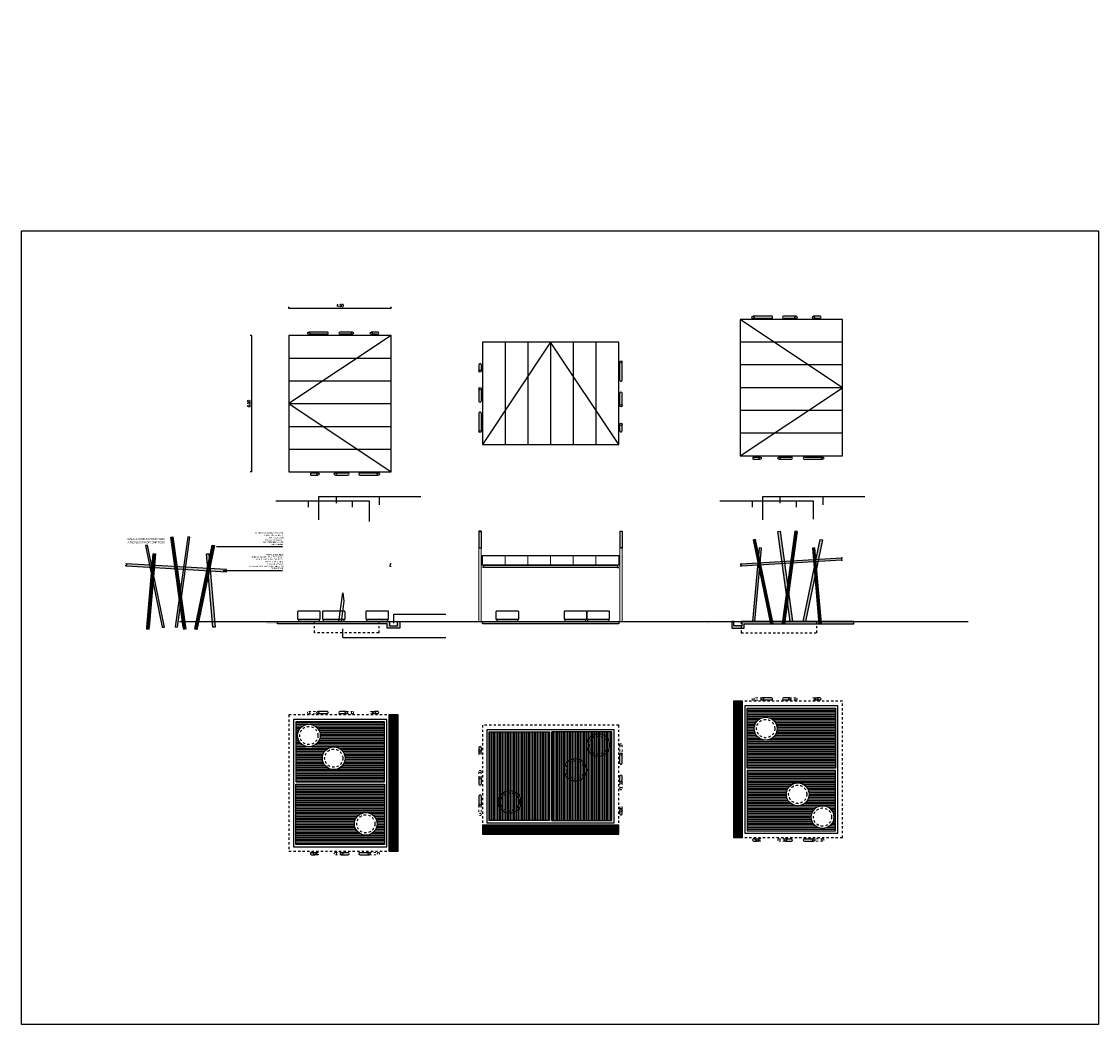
# Model space of a CAD drawing. Header units: metres. Extents: x -4243 to 4656, y 1445 to 4258.
# Tile 42 of 42: x 4608 to 4656, y 1669 to 1713. Entities that reach past the tile are written whole.
import ezdxf

# ---------------------------------------------------------------- set-up
doc = ezdxf.new("R2010")
doc.units = ezdxf.units.M
doc.header["$LTSCALE"] = 0.3
doc.header["$PDMODE"] = 3
doc.linetypes.add('RAYITAS', pattern=[0.375, 0.25, -0.125])
doc.layers.add('04 gris', color=252, linetype='Continuous', lineweight=13)
doc.layers.add('A MUROS', color=1, linetype='Continuous', lineweight=9)
for name, color, linetype in [('A EQUIPAMIENTO', 4, 'Continuous'), ('A HERRERÍA', 4, 'Continuous'), ('A HORMIGON', 6, 'Continuous'), ('A MURO VISTO', 2, 'Continuous'), ('A PAVIMENTO', 253, 'Continuous'), ('A PERFIL METÁLICO', 1, 'Continuous'), ('A PROYECCION', 8, 'Continuous'), ('A-ALBA-1', 1, 'Continuous'), ('Alb_Hatch 252', 252, 'Continuous'), ('Alb_HERRERÍA', 5, 'Continuous'), ('Alb_MURO', 1, 'Continuous'), ('TXT', 3, 'Continuous'), ('TXT COTA', 3, 'Continuous'), ('TXT TERMINACIONES', 3, 'Continuous')]:
    doc.layers.add(name, color=color, linetype=linetype)
doc.styles.add('arial', font='arial.ttf')
doc.styles.add('SaAS simplex', font='simplex.shx', dxfattribs={"width": 0.8})
doc.dimstyles.new('COTAS 75', dxfattribs={"dimscale": 0.01, "dimtxt": 12, "dimasz": 6, "dimexe": 5, "dimexo": 20, "dimgap": 5, "dimtad": 1, "dimzin": 1, "dimdsep": 46, "dimtxsty": 'SaAS simplex', "dimblk": 'ARCHTICK', "dimcen": 0, "dimclrd": 8, "dimclre": 8, "dimclrt": 256, "dimadec": 1, "dimazin": 0, "dimtfac": 1, "dimtix": 1, "dimtmove": 2, "dimatfit": 3, "dimldrblk": 'OBLIQUE', "dimfxl": 8, "dimfxlon": 1, "dimlwd": -1, "dimlwe": -1, "dimarcsym": 0})

# ---------------------------------------------------------------- blocks, each defined once
blk = doc.blocks.new('_ArchTick')
at = {"color": 0, "linetype": 'ByBlock', "const_width": 0.15}
blk.add_lwpolyline([(-0.5, -0.5), (0.5, 0.5)], dxfattribs=at)
blk = doc.blocks.new('*D528')
at = {"layer": 'A EQUIPAMIENTO', "color": 8, "transparency": 16777216}
for p, q in [((4620.259, 1700.196), (4620.259, 1700.246)), ((4620.259, 1700.196), (4624.759, 1700.196)), ((4624.759, 1700.196), (4624.759, 1700.246))]:
    blk.add_line(p, q, dxfattribs=at)
at = {"layer": 'Defpoints', "color": 0, "transparency": 16777216}
for p in [(4624.759, 1700.196), (4620.259, 1698.99), (4624.759, 1698.99)]:
    blk.add_point(p, dxfattribs=at)
at = {"layer": 'A EQUIPAMIENTO', "color": 8, "transparency": 16777216, "xscale": 0.06, "yscale": 0.06, "zscale": 0.06, "rotation": 180}
blk.add_blockref('_ArchTick', (4620.259, 1700.196), dxfattribs=at)
at = {"layer": 'A EQUIPAMIENTO', "color": 8, "transparency": 16777216, "xscale": 0.06, "yscale": 0.06, "zscale": 0.06}
blk.add_blockref('_ArchTick', (4624.759, 1700.196), dxfattribs=at)
at = {"layer": 'A EQUIPAMIENTO', "transparency": 16777216, "insert": (4622.509, 1700.306), "char_height": 0.12, "attachment_point": 5, "style": 'SaAS simplex'}
blk.add_mtext('4.50', dxfattribs=at)
blk = doc.blocks.new('_Oblique')
at = {"layer": 'TXT COTA', "color": 0, "lineweight": -2}
blk.add_line((-0.5, -0.5), (0.5, 0.5), dxfattribs=at)
blk = doc.blocks.new('*D529')
at = {"layer": 'A EQUIPAMIENTO', "color": 8, "transparency": 16777216}
for p, q in [((4618.605, 1698.99), (4618.555, 1698.99)), ((4618.605, 1698.99), (4618.605, 1692.99)), ((4618.605, 1692.99), (4618.555, 1692.99))]:
    blk.add_line(p, q, dxfattribs=at)
at = {"layer": 'Defpoints', "color": 0, "transparency": 16777216}
for p in [(4620.259, 1698.99), (4618.605, 1692.99), (4620.259, 1692.99)]:
    blk.add_point(p, dxfattribs=at)
at = {"layer": 'A EQUIPAMIENTO', "color": 8, "transparency": 16777216, "xscale": 0.06, "yscale": 0.06, "zscale": 0.06}
for p, rotation in [((4618.605, 1698.99), 90), ((4618.605, 1692.99), 270)]:
    blk.add_blockref('_ArchTick', p, dxfattribs=dict(at, rotation=rotation))
at = {"layer": 'A EQUIPAMIENTO', "transparency": 16777216, "insert": (4618.495, 1695.99), "char_height": 0.12, "attachment_point": 5, "rotation": 90, "style": 'SaAS simplex'}
blk.add_mtext('6.00', dxfattribs=at)
blk = doc.blocks.new('PILARES DESDE ARRIBA')
at = {"layer": 'A HERRERÍA'}
for p, q in [((-4.507, 0), (-4.225, 0)), ((-3.457, 0), (-2.908, 0)), ((-2.375, 0), (-1.568, 0)), ((-4.507, -0.1), (-4.225, -0.1)), ((-3.457, -0.1), (-2.908, -0.1)), ((-2.375, -0.1), (-1.568, -0.1))]:
    blk.add_line(p, q, dxfattribs=at)
for centre, major_axis, ratio in [((-3.457, -0.05), (0, 0.05), 0.990556), ((-1.568, -0.05), (0, 0.05), 0.979215), ((-4.225, -0.05), (-0.0502, 0), 0.996202)]:
    blk.add_ellipse(centre, major_axis=major_axis, ratio=ratio, dxfattribs=at)
for centre, major_axis, ratio, start_param, end_param in [((-2.908, -0.05), (0, 0.05), 0.990556, 3.141593, 6.283185), ((-2.375, -0.05), (-0.0511, 0), 0.979215, 4.712389, 7.853982), ((-4.507, -0.05), (-0.0502, 0), 0.996202, 4.712389, 7.853982)]:
    blk.add_ellipse(centre, major_axis=major_axis, ratio=ratio, start_param=start_param, end_param=end_param, dxfattribs=at)
blk = doc.blocks.new('PILARES EN PLANTA 2')
at = {"layer": 'A HERRERÍA'}
for p, q in [((-3.825, 0.1), (-4.632, 0.1)), ((-3.825, 0), (-4.632, 0)), ((-2.706, 0.1), (-3.256, 0.1)), ((-2.706, 0), (-3.256, 0)), ((-1.599, 0.1), (-1.881, 0.1)), ((-1.599, 0), (-1.881, 0))]:
    blk.add_line(p, q, dxfattribs=at)
for centre, major_axis, ratio in [((-4.632, 0.05), (0, -0.05), 0.979215), ((-2.706, 0.05), (0, -0.05), 0.990556), ((-1.881, 0.05), (0.0502, 0), 0.996202)]:
    blk.add_ellipse(centre, major_axis=major_axis, ratio=ratio, dxfattribs=at)
for centre, major_axis, ratio, start_param, end_param in [((-3.825, 0.05), (0.0511, 0), 0.979215, 4.712389, 7.853982), ((-3.256, 0.05), (0, -0.05), 0.990556, 3.141593, 6.283185), ((-1.599, 0.05), (0.0502, 0), 0.996202, 4.712389, 7.853982)]:
    blk.add_ellipse(centre, major_axis=major_axis, ratio=ratio, start_param=start_param, end_param=end_param, dxfattribs=at)
blk = doc.blocks.new('planta reducida')
at = {"layer": 'A PROYECCION'}
for p, q in [((-5.5, 4.3), (-1, 4.3)), ((-5.5, 3.3), (-1, 3.3)), ((-5.5, 2.3), (-1, 2.3)), ((-5.5, 1.3), (-1, 1.3)), ((-5.5, 0.3), (-1, 0.3))]:
    blk.add_line(p, q, dxfattribs=at)
blk.add_lwpolyline([(-1, 5.3), (-5.5, 2.3), (-1, -0.7)], dxfattribs=at)
at = {"layer": 'Alb_MURO'}
blk.add_lwpolyline([(-1, 5.3), (-5.5, 5.3), (-5.5, -0.7), (-1, -0.7)], close=True, dxfattribs=at)
at = {"layer": 'A HERRERÍA'}
for name, p in [('PILARES EN PLANTA 2', (0, 5.35)), ('PILARES DESDE ARRIBA', (0, -0.75))]:
    blk.add_blockref(name, p, dxfattribs=at)
blk = doc.blocks.new('planta alero reducida')
at = {"layer": 'A PAVIMENTO'}
h = blk.add_hatch(dxfattribs=at)
h.set_pattern_fill('_USER', color=256, scale=0.07, pattern_type=0)
h.set_pattern_definition([(2e-15, (2081.22155, 996.44749), (3e-17, 0.07), [])])
h.paths.add_polyline_path([(2083.337, 1115.602), (2083.337, 1118.252), (2079.437, 1118.252), (2079.437, 1115.602)])
edge = h.paths.add_edge_path(flags=16)
edge.add_arc((2080.014, 1117.646), 0.5, 90, 450)
edge = h.paths.add_edge_path(flags=16)
edge.add_arc((2081.106, 1116.646), 0.5, 90, 450)
h = blk.add_hatch(dxfattribs=at)
h.set_pattern_fill('_USER', color=256, scale=0.07, pattern_type=0)
h.set_pattern_definition([(2e-15, (2081.451554, 996.44749), (3e-17, 0.07), [])])
h.paths.add_polyline_path([(2083.337, 1115.502), (2083.337, 1112.852), (2079.437, 1112.852), (2079.437, 1115.502)])
edge = h.paths.add_edge_path(flags=16)
edge.add_arc((2082.516, 1113.757), 0.5, 90, 450)
at = {"layer": 'Alb_Hatch 252'}
h = blk.add_hatch(dxfattribs=at)
h.set_pattern_fill('_USER', color=256, scale=0.05, angle=-254.8837, double=1, pattern_type=0)
h.set_pattern_definition([(224.9994, (2079.631295, 1117.97202), (0.03535498, -0.0353557), []), (314.9994, (2079.631295, 1117.97202), (0.0353557, 0.03535498), [])])
h.paths.add_polyline_path([(2083.562, 1112.577), (2083.912, 1112.577), (2083.912, 1118.527), (2083.562, 1118.527)])
at = {"layer": '04 gris', "linetype": 'RAYITAS', "ltscale": 0.2}
for p, q in [((2080.004, 1118.702), (2080.408, 1118.702)), ((2081.656, 1118.702), (2081.93, 1118.702)), ((2082.756, 1118.702), (2082.897, 1118.702)), ((2080.004, 1118.602), (2080.408, 1118.602)), ((2081.656, 1118.602), (2081.93, 1118.602)), ((2082.756, 1118.602), (2082.897, 1118.602)), ((2080.271, 1112.502), (2080.412, 1112.502)), ((2081.179, 1112.502), (2081.454, 1112.502)), ((2082.665, 1112.502), (2083.068, 1112.502)), ((2080.271, 1112.402), (2080.412, 1112.402)), ((2081.179, 1112.402), (2081.454, 1112.402)), ((2082.665, 1112.402), (2083.068, 1112.402))]:
    blk.add_line(p, q, dxfattribs=at)
for centre, major_axis, ratio in [((2080.004, 1118.652), (0, -0.05), 0.979215), ((2081.93, 1118.652), (0, -0.05), 0.990556), ((2082.756, 1118.652), (0.0502, 0), 0.996202), ((2082.756, 1118.652), (0.0502, 0), 0.996202), ((2082.756, 1118.652), (0.0502, 0), 0.996202), ((2082.756, 1118.652), (0.0502, 0), 0.996202), ((2080.412, 1112.452), (-0.0502, 0), 0.996202), ((2081.179, 1112.452), (0, 0.05), 0.990556), ((2083.068, 1112.452), (0, 0.05), 0.979215)]:
    blk.add_ellipse(centre, major_axis=major_axis, ratio=ratio, dxfattribs=at)
at = {"layer": 'A EQUIPAMIENTO'}
for centre in [(2080.014, 1117.646), (2081.106, 1116.646), (2082.516, 1113.757)]:
    blk.add_circle(centre, 0.5, dxfattribs=at)
at = {"layer": 'A EQUIPAMIENTO', "color": 251, "linetype": 'RAYITAS', "ltscale": 0.1}
for centre in [(2080.014, 1117.646), (2081.106, 1116.646), (2082.516, 1113.757)]:
    blk.add_circle(centre, 0.4, dxfattribs=at)
at = {"layer": 'A HERRERÍA'}
for p, q in [((2080.811, 1118.702), (2080.408, 1118.702)), ((2081.656, 1118.702), (2081.381, 1118.702)), ((2083.038, 1118.702), (2082.897, 1118.702)), ((2080.811, 1118.602), (2080.408, 1118.602)), ((2081.656, 1118.602), (2081.381, 1118.602)), ((2083.038, 1118.602), (2082.897, 1118.602)), ((2080.129, 1112.502), (2080.271, 1112.502)), ((2081.454, 1112.502), (2081.729, 1112.502)), ((2082.261, 1112.502), (2082.665, 1112.502)), ((2080.129, 1112.402), (2080.271, 1112.402)), ((2081.454, 1112.402), (2081.729, 1112.402)), ((2082.261, 1112.402), (2082.665, 1112.402))]:
    blk.add_line(p, q, dxfattribs=at)
for centre, major_axis, ratio in [((2080.408, 1118.652), (0, -0.05), 0.979215), ((2081.656, 1118.652), (0, -0.05), 0.990556), ((2082.897, 1118.652), (0.0502, 0), 0.996202), ((2082.897, 1118.652), (0.0502, 0), 0.996202), ((2080.271, 1112.452), (-0.0502, 0), 0.996202), ((2081.454, 1112.452), (0, 0.05), 0.990556), ((2082.665, 1112.452), (0, 0.05), 0.979215)]:
    blk.add_ellipse(centre, major_axis=major_axis, ratio=ratio, dxfattribs=at)
for centre, major_axis, ratio, start_param, end_param in [((2080.811, 1118.652), (0.0511, 0), 0.979215, 4.712389, 7.853982), ((2081.381, 1118.652), (0, -0.05), 0.990556, 3.141593, 6.283185), ((2083.038, 1118.652), (0.0502, 0), 0.996202, 4.712389, 7.853982), ((2080.129, 1112.452), (-0.0502, 0), 0.996202, 4.712389, 7.853982), ((2081.729, 1112.452), (0, 0.05), 0.990556, 3.141593, 6.283185), ((2082.261, 1112.452), (-0.0511, 0), 0.979215, 4.712389, 7.853982)]:
    blk.add_ellipse(centre, major_axis=major_axis, ratio=ratio, start_param=start_param, end_param=end_param, dxfattribs=at)
at = {"layer": 'A PAVIMENTO'}
for points in [[(2083.437, 1118.352), (2079.337, 1118.352), (2079.337, 1112.752), (2083.437, 1112.752)], [(2083.337, 1118.252), (2079.437, 1118.252), (2079.437, 1115.602), (2083.337, 1115.602)], [(2083.337, 1112.852), (2079.437, 1112.852), (2079.437, 1115.502), (2083.337, 1115.502)]]:
    blk.add_lwpolyline(points, close=True, dxfattribs=at)
at = {"layer": 'Alb_HERRERÍA'}
blk.add_lwpolyline([(2083.537, 1112.552), (2083.937, 1112.552), (2083.937, 1118.552), (2083.537, 1118.552), (2083.537, 1112.552)], dxfattribs=at)
blk.add_lwpolyline([(2083.562, 1112.577), (2083.912, 1112.577), (2083.912, 1118.527), (2083.562, 1118.527)], close=True, dxfattribs=at)
at = {"layer": 'Alb_MURO', "linetype": 'RAYITAS'}
blk.add_lwpolyline([(2083.637, 1118.552), (2079.137, 1118.552), (2079.137, 1112.552), (2083.637, 1112.552)], close=True, dxfattribs=at)
blk = doc.blocks.new('banco redondo alzado')
at = {"layer": 'A HORMIGON'}
blk.add_lwpolyline([(0.983, 0.35), (0.017, 0.35, 0.313946), (0, 0.331), (0, 0), (1, 0), (1, 0.331), (1, 0.331), (1, 0.331, 0.313946)], format="xyb", close=True, dxfattribs=at)
blk.add_lwpolyline([(0.05, 0), (0.95, 0), (0.95, -0.1), (0.05, -0.1)], close=True, dxfattribs=at)
blk = doc.blocks.new('caños babor')
h = blk.add_hatch(color=4)
h.dxf.hatch_style = 1
h.paths.add_polyline_path([(1.599, 0), (1.051, 3.962), (1.15, 3.975), (1.7, 0)])
h = blk.add_hatch(color=2)
h.dxf.hatch_style = 1
h.paths.add_polyline_path([(2.879, 3.613), (2.977, 3.592), (2.233, 0), (2.131, 0)])
h = blk.add_hatch(color=3)
h.dxf.hatch_style = 1
h.paths.add_polyline_path([(0.283, 3.235), (0.382, 3.226), (0.1, 0), (0, 0)])
blk.add_line((2.879, 3.613), (2.977, 3.592))
at = {"color": 3}
blk.add_line((2.879, 3.613), (2.977, 3.592), dxfattribs=at)
blk.add_line((2.879, 3.613), (2.977, 3.592), dxfattribs=at)
at = {"layer": 'A HERRERÍA'}
for p, q in [((2.131, 0), (2.879, 3.613)), ((2.977, 3.592), (2.233, 0)), ((2.879, 3.613), (2.977, 3.592))]:
    blk.add_line(p, q, dxfattribs=at)
blk.add_lwpolyline([(1.599, 0), (1.051, 3.962), (1.15, 3.975), (1.7, 0), (1.599, 0)], dxfattribs=at)
blk.add_lwpolyline([(0.283, 3.235), (0.382, 3.226), (0.1, 0), (0, 0)], close=True, dxfattribs=at)
at = {"layer": 'A PROYECCION'}
for p, q in [((1.051, 3.962), (1.614, -0.105)), ((1.1, 3.968), (1.663, -0.098)), ((1.1, 3.968), (1.663, -0.098)), ((1.15, 3.975), (1.713, -0.092)), ((2.113, -0.089), (2.879, 3.613)), ((2.162, -0.099), (2.928, 3.602)), ((2.162, -0.099), (2.928, 3.602)), ((2.211, -0.109), (2.977, 3.592)), ((0.283, 3.235), (-0.008, -0.093)), ((0.333, 3.231), (0.042, -0.098)), ((0.333, 3.231), (0.042, -0.098)), ((0.382, 3.226), (0.091, -0.102))]:
    blk.add_line(p, q, dxfattribs=at)
blk = doc.blocks.new('caños estribor')
h = blk.add_hatch(color=6)
h.dxf.hatch_style = 1
h.paths.add_polyline_path([(0.671, 0), (1.219, 3.962), (1.12, 3.975), (0.572, 0.014)])
h = blk.add_hatch(color=30)
h.dxf.hatch_style = 1
h.paths.add_polyline_path([(-0.646, 3.613), (-0.744, 3.592), (0, 0), (0.102, 0)])
h = blk.add_hatch(color=1)
h.dxf.hatch_style = 1
h.paths.add_polyline_path([(1.945, 3.226), (2.045, 3.235), (2.328, 0), (2.227, 0)])
at = {"layer": 'A-ALBA-1'}
blk.add_lwpolyline([(1.945, 3.226), (2.045, 3.235), (2.328, 0), (2.227, 0)], close=True, dxfattribs=at)
at = {"layer": 'Alb_MURO'}
blk.add_lwpolyline([(0.671, 0), (1.219, 3.962), (1.12, 3.975), (0.572, 0.014), (0.671, 0)], dxfattribs=at)
blk.add_lwpolyline([(-0.646, 3.613), (-0.744, 3.592), (0, 0), (0.102, 0)], close=True, dxfattribs=at)
blk = doc.blocks.new('111')
h = blk.add_hatch(color=256)
h.dxf.hatch_style = 1
h.paths.add_polyline_path([(204.775, 126.307), (209.175, 126.053), (209.181, 126.153), (204.781, 126.407)])
for p, q in [((204.921, 126.354), (202.317, 126.354)), ((205.222, 125.298), (202.317, 125.298))]:
    blk.add_line(p, q)
at = {"color": 3}
blk.add_lwpolyline([(209.225, 126.051), (209.175, 126.053), (209.181, 126.153), (209.231, 126.15)], dxfattribs=at)
at = {"layer": 'A-ALBA-1'}
blk.add_lwpolyline([(205.607, 126.209), (205.618, 126.259), (205.603, 126.26)], close=True, dxfattribs=at)
at = {"layer": 'TXT'}
blk.add_lwpolyline([(204.775, 126.307), (209.175, 126.053), (209.181, 126.153), (204.781, 126.407)], close=True, dxfattribs=at)
at = {"rotation": 180}
for name, p in [('caños babor', (208.285, 128.849)), ('caños estribor', (207.604, 128.849))]:
    blk.add_blockref(name, p, dxfattribs=at)
at = {"layer": 'TXT TERMINACIONES', "width": 2.025, "attachment_point": 7, "rotation": 180, "style": 'arial'}
for s, insert, char_height in [('\\pi1.2814;PERFIL DE BORDE \\P\\pi0.6308;PERFIL NORMAL "C" ALTO = 10 cm.\\P\\pi0.83662;CON PLANCHUELA SOLDADA\\P\\pi1.1897;EN PARTE INFERIOR \\P\\pi1.3466;PARA APOYO DE \\P\\pi0.53797;PANELES TIPO "ISOPANEL" DE 10 cm \\P\\pi1.4875;DE ESPESOR', (204.315, 126.295, 0), 0.06), ('\\pi0.77969;PILARES CONFORMADOS POR \\P\\pi1.2121;CAÑOS DE  Ø 10 cm. \\P\\pi1.4003;PINTADOS CON \\P\\pi1.1773;FONDO ANTIÓXIDO + \\P\\pi1.1651;ESMALTE BRILLANTE\\P\\pi1.524;color a definir', (204.315, 125.238, 0), 0.06), ('{\\H1.25x;CÁLCULO DE ESTRUCTURA \\PA REALIZAR POR EMPRESA}', (209.131, 125.159, 0), 0.07)]:
    blk.add_mtext(s, dxfattribs=dict(at, insert=insert, char_height=char_height))

msp = doc.modelspace()

# ---------------------------------------------------------------- hatches: boundary and pattern name
h = msp.add_hatch(color=256)
h.dxf.hatch_style = 1
h.paths.add_polyline_path([(4640.16132, 1688.94578), (4644.56149, 1689.19977), (4644.56725, 1689.09994), (4640.16708, 1688.84595)])
at = {"layer": 'A PERFIL METÁLICO'}
h = msp.add_hatch(color=256, dxfattribs=at)
h.dxf.hatch_style = 1
h.paths.add_polyline_path([(4619.25912, 1686.30467), (4619.25912, 1686.40459), (4624.68412, 1686.40459), (4624.68411, 1686.21239), (4625.03412, 1686.21239), (4625.03412, 1686.40459), (4625.13412, 1686.40459), (4625.13412, 1686.11239), (4624.5841, 1686.11239), (4624.58412, 1686.30754)])
h = msp.add_hatch(color=256, dxfattribs=at)
h.dxf.hatch_style = 1
h.paths.add_polyline_path([(4628.76725, 1686.40459), (4634.76725, 1686.40459), (4634.76725, 1686.30754), (4628.76725, 1686.30754)])
h = msp.add_hatch(color=256, dxfattribs=at)
h.dxf.hatch_style = 1
h.paths.add_polyline_path([(4645.1114, 1686.30467), (4645.1114, 1686.40459), (4640.1864, 1686.40459), (4640.18641, 1686.21239), (4639.8364, 1686.21239), (4639.8364, 1686.40459), (4639.7364, 1686.40459), (4639.7364, 1686.11239), (4640.28641, 1686.11246), (4640.2864, 1686.30761)])

# ---------------------------------------------------------------- linework, layer by layer
for p, q in [((4624.88005, 1686.72284), (4627.16728, 1686.72284)), ((4624.88005, 1686.33842), (4624.88005, 1686.72284)), ((4622.62812, 1685.70127), (4622.62812, 1686.08293)), ((4622.62812, 1685.70127), (4627.16728, 1685.70127)), ((4632.06725, 1681.54549), (4632.16725, 1681.54549))]:
    msp.add_line(p, q)
at = {"color": 3}
for points in [[(4644.6114, 1689.20265), (4644.56149, 1689.19977), (4644.56725, 1689.09994), (4644.61717, 1689.10282)], [(4624.75912, 1688.9429), (4624.70921, 1688.94578), (4624.70344, 1688.84595), (4624.75336, 1688.84307)], [(4628.76725, 1688.88524), (4628.81725, 1688.88524), (4628.81725, 1688.78549), (4628.76725, 1688.78549)], [(4634.76725, 1688.88524), (4634.71725, 1688.88524), (4634.71725, 1688.78549), (4634.76725, 1688.78549)], [(4640.1114, 1688.9429), (4640.16132, 1688.94578), (4640.16708, 1688.84595), (4640.11717, 1688.84307)]]:
    msp.add_lwpolyline(points, dxfattribs=at)
at = {"layer": '04 gris'}
for p, q in [((4629.76725, 1689.31043), (4629.76725, 1688.88524)), ((4630.76725, 1689.31043), (4630.76725, 1688.88524)), ((4631.76725, 1689.31043), (4631.76725, 1688.88524)), ((4632.76725, 1689.31043), (4632.76725, 1688.88524)), ((4633.76725, 1689.31043), (4633.76725, 1688.88524))]:
    msp.add_line(p, q, dxfattribs=at)
at = {"layer": 'A HERRERÍA'}
for p, q in [((4621.57942, 1690.87638), (4621.57942, 1691.8999)), ((4621.57942, 1691.8999), (4626.06246, 1691.8999)), ((4622.34698, 1691.61401), (4622.34698, 1691.8999)), ((4624.23596, 1691.54169), (4624.23596, 1691.8999)), ((4641.10933, 1690.87638), (4641.10933, 1691.8999)), ((4641.10933, 1691.8999), (4645.59236, 1691.8999)), ((4641.87689, 1691.61401), (4641.87689, 1691.8999)), ((4643.76586, 1691.54169), (4643.76586, 1691.8999)), ((4628.61725, 1690.37307), (4628.61725, 1689.63543)), ((4628.71725, 1690.37307), (4628.71725, 1689.63543)), ((4634.81725, 1690.37307), (4634.81725, 1689.63543)), ((4634.91725, 1690.37307), (4634.91725, 1689.63543))]:
    msp.add_line(p, q, dxfattribs=at)
at = {"layer": 'A HERRERÍA', "extrusion": (0, 0, -1)}
msp.add_ellipse((4628.66725, 1690.37307), major_axis=(0.05, 0), ratio=0.13711208, dxfattribs=at)
at = {"layer": 'A HERRERÍA'}
msp.add_ellipse((4634.86725, 1690.37307), major_axis=(-0.05, 0), ratio=0.13711208, dxfattribs=at)
at = {"layer": 'A MURO VISTO'}
msp.add_line((4615.43653, 1686.40459), (4650.139, 1686.40459), dxfattribs=at)
at = {"layer": 'A MUROS'}
for p, q in [((4628.61725, 1689.63543), (4628.61725, 1686.40459)), ((4628.71725, 1689.63543), (4628.71725, 1686.40459)), ((4634.81725, 1689.63543), (4634.81725, 1686.40459)), ((4634.91725, 1689.63543), (4634.91725, 1686.40459))]:
    msp.add_line(p, q, dxfattribs=at)
at = {"layer": 'A PERFIL METÁLICO'}
msp.add_line((4638.7114, 1686.33131, 0), (4638.71143, 1686.33131, 0), dxfattribs=at)
for points in [[(4628.81725, 1688.88524), (4634.71725, 1688.88524), (4634.71725, 1688.78549), (4628.81725, 1688.78549)], [(4628.76725, 1686.40459), (4634.76725, 1686.40459), (4634.76725, 1686.30754), (4628.76725, 1686.30754)]]:
    msp.add_lwpolyline(points, close=True, dxfattribs=at)
at = {"layer": 'A PERFIL METÁLICO', "elevation": 0}
for points in [[(4619.75912, 1686.30467), (4619.75912, 1686.40459), (4624.68412, 1686.40459), (4624.68411, 1686.21239), (4625.03412, 1686.21239), (4625.03412, 1686.40459), (4625.13412, 1686.40459), (4625.13412, 1686.11239), (4624.5841, 1686.11239), (4624.58412, 1686.30754), (4619.75912, 1686.30454)], [(4645.1114, 1686.30467), (4645.1114, 1686.40459), (4640.1864, 1686.40459), (4640.18641, 1686.21239), (4639.8364, 1686.21239), (4639.8364, 1686.40459), (4639.7364, 1686.40459), (4639.7364, 1686.11239), (4640.28641, 1686.11239), (4640.2864, 1686.30754), (4645.11141, 1686.30454)]]:
    msp.add_lwpolyline(points, dxfattribs=at)
at = {"layer": 'A PROYECCION', "color": 6}
msp.add_lwpolyline([(4608.49371, 1703.59343), (4655.87073, 1703.59343), (4655.87073, 1668.67674), (4608.49371, 1668.67674)], close=True, dxfattribs=at)
at = {"layer": 'A PROYECCION'}
msp.add_lwpolyline([(4628.76725, 1689.31043), (4634.76725, 1689.31043), (4634.76725, 1688.88524), (4628.76725, 1688.88524)], close=True, dxfattribs=at)
at = {"layer": 'A PROYECCION', "linetype": 'RAYITAS', "ltscale": 0.5}
for points in [[(4624.21067, 1686.40459), (4624.21067, 1686.40459), (4624.21067, 1685.90459), (4621.38292, 1685.90459), (4621.38292, 1686.40459), (4621.88292, 1686.40459)], [(4640.65985, 1686.40459), (4640.15985, 1686.40459), (4640.15985, 1685.90459), (4643.48761, 1685.90459), (4643.48761, 1686.40459), (4642.98761, 1686.40459)]]:
    msp.add_lwpolyline(points, dxfattribs=at)
at = {"layer": 'A-ALBA-1'}
for points in [[(4640.99096, 1689.04451), (4641.00134, 1688.99441), (4640.98651, 1688.99356)], [(4622.62683, 1687.6606), (4622.67731, 1687.29593), (4622.55393, 1686.40459), (4622.45298, 1686.40459)]]:
    msp.add_lwpolyline(points, close=True, dxfattribs=at)
at = {"layer": 'Alb_MURO'}
for p, q in [((4623.80743, 1691.69973), (4619.68334, 1691.69973)), ((4621.12359, 1691.42858), (4621.12359, 1691.69973)), ((4623.05147, 1691.42858), (4623.05147, 1691.69973)), ((4623.80743, 1691.59204), (4623.80743, 1691.69973)), ((4623.80743, 1690.8036), (4623.80743, 1691.59204)), ((4643.33734, 1691.69973), (4639.21324, 1691.69973)), ((4640.65349, 1691.42858), (4640.65349, 1691.69973)), ((4642.58137, 1691.42858), (4642.58137, 1691.69973)), ((4643.33734, 1690.91129), (4643.33734, 1691.69973)), ((4643.33734, 1691.59204), (4643.33734, 1691.69973))]:
    msp.add_line(p, q, dxfattribs=at)
at = {"layer": 'Alb_MURO', "extrusion": (0, 0, -1)}
msp.add_ellipse((4628.66725, 1689.63543), major_axis=(0.05, 0), ratio=0.08706794, start_param=3.14159265, end_param=6.28318531, dxfattribs=at)
at = {"layer": 'Alb_MURO'}
msp.add_ellipse((4634.86725, 1689.63543), major_axis=(-0.05, 0), ratio=0.08706794, start_param=3.14159265, end_param=6.28318531, dxfattribs=at)
at = {"layer": 'TXT'}
msp.add_lwpolyline([(4640.16132, 1688.94578), (4644.56149, 1689.19977), (4644.56725, 1689.09994), (4640.16708, 1688.84595)], close=True, dxfattribs=at)

# ---------------------------------------------------------------- block references
for name, p, rotation in [('planta reducida', (4639.1114, 1698.99), 180), ('planta reducida', (4629.46725, 1693.19503), 270), ('planta alero reducida', (6723.74795, 2795.44741), 180), ('planta alero reducida', (3516.21533, 3760.98204), 270)]:
    msp.add_blockref(name, p, dxfattribs=dict(rotation=rotation))
for name, p in [('planta reducida', (4625.75912, 1693.69)), ('planta alero reducida', (2541.12257, 563.74357))]:
    msp.add_blockref(name, p)
at = {"xscale": -1}
for name, p in [('caños estribor', (4642.98761, 1686.40459)), ('caños babor', (4643.6688, 1686.40459))]:
    msp.add_blockref(name, p, dxfattribs=at)
at = {"layer": 'A HORMIGON', "color": 4}
for p in [(4620.63669, 1686.50459), (4621.72887, 1686.50459), (4623.63894, 1686.50459), (4629.36556, 1686.50459), (4632.36182, 1686.50459), (4633.36182, 1686.50459)]:
    msp.add_blockref('banco redondo alzado', p, dxfattribs=at)
at = {"layer": 'A MURO VISTO', "rotation": 180}
msp.add_blockref('111', (4822.28885, 1815.00194), dxfattribs=at)

# ---------------------------------------------------------------- dimensions: what is measured, and where the dimension line sits
at = {"layer": 'A EQUIPAMIENTO'}
dim = msp.add_linear_dim(base=(4624.75912, 1700.19596), p1=(4620.25912, 1698.99), p2=(4624.75912, 1698.99), dimstyle='COTAS 75', override={"dimfxl": 0}, dxfattribs=at)
dim.commit()
dim.dimension.update_dxf_attribs({"geometry": '*D528', "text_midpoint": (4622.50912, 1700.30596)})
dim = msp.add_linear_dim(base=(4618.60489, 1692.99), p1=(4620.25912, 1698.99), p2=(4620.25912, 1692.99), angle=90, dimstyle='COTAS 75', override={"dimfxl": 0}, dxfattribs=at)
dim.commit()
dim.dimension.update_dxf_attribs({"geometry": '*D529', "text_midpoint": (4618.49489, 1695.99)})

doc.saveas('drawing.dxf')
